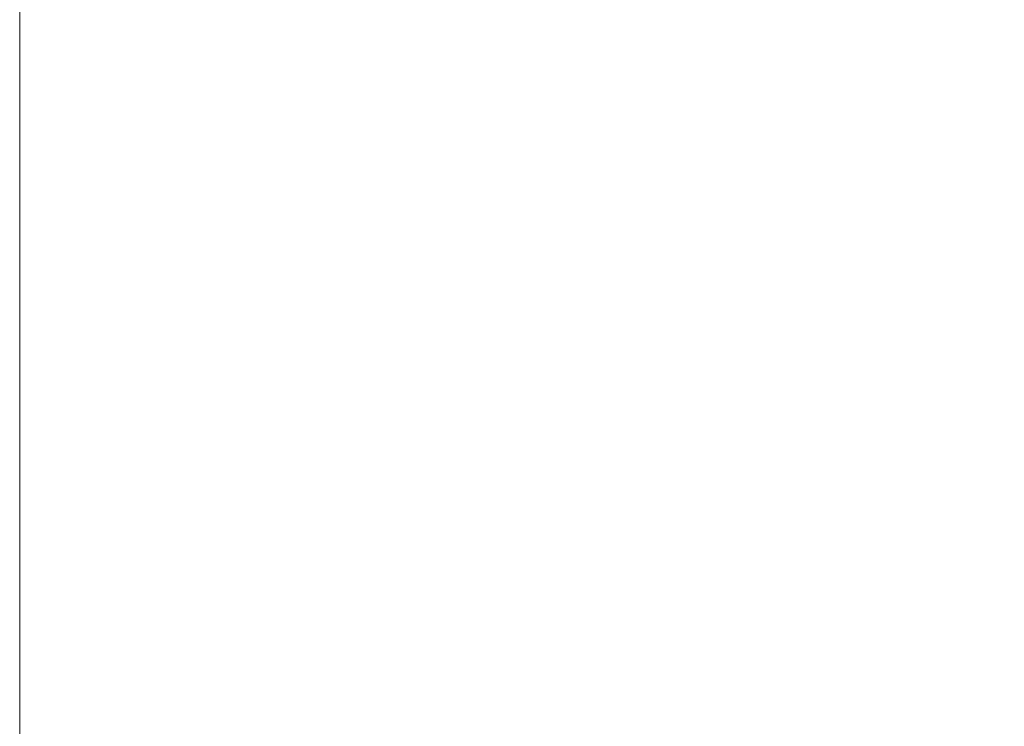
# Model space of a CAD drawing. Header units: inches. Extents: x -64 to 166, y 653 to 805.
# Tile 241 of 256: x -9.743351 to -9.742476, y 657.726598 to 657.727226. Entities that reach past the tile are written whole.
import ezdxf

# ---------------------------------------------------------------- set-up
doc = ezdxf.new("R2010")
doc.units = ezdxf.units.IN
doc.header["$MEASUREMENT"] = 0
doc.layers.add('A-FLOR-HRAL', color=1, linetype='Continuous', lineweight=9)

# ---------------------------------------------------------------- blocks, each defined once
blk = doc.blocks.new('Railing - 4_ x 4_-1398799-_3D_')
at = {"layer": 'A-FLOR-HRAL'}
mesh = blk.add_polyface(dxfattribs=at)
corners = [(2.00000006, 2.00000006, 36.53465366), (2.00000006, 2.00000006, -1.22181818), (-2.00000006, 2.00000006, -1.22181818), (-2.00000006, 2.00000006, 36.53465366)]
mesh.append_faces([[corners[k] for k in face] for face in [(2, 3, 0, 1)]])
mesh = blk.add_polyface(dxfattribs=at)
corners = [(2.00000006, 2.00000006, 36.53465366), (-2.00000006, 2.00000006, 36.53465366), (-2.00000006, -2.00000006, 36.53465366), (2.00000006, -2.00000006, 36.53465366)]
mesh.append_faces([[corners[k] for k in face] for face in [(3, 0, 1, 2)]])
mesh = blk.add_polyface(dxfattribs=at)
corners = [(-2.00000006, 2.00000006, -1.22181818), (2.00000006, 2.00000006, -1.22181818), (2.00000006, -2.00000006, 1.22181818), (-2.00000006, -2.00000006, 1.22181818)]
mesh.append_faces([[corners[k] for k in face] for face in [(0, 1, 2, 3)]])
blk = doc.blocks.new('Railing - Railing-1497174-_3D_')
at = {"rotation": 89.99999999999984}
blk.add_blockref('Railing - 4_ x 4_-1398799-_3D_', (-7.7433508, 657.72782221, 1235.06534747), dxfattribs=at)

msp = doc.modelspace()

# ---------------------------------------------------------------- block references
at = {"layer": 'A-FLOR-HRAL'}
msp.add_blockref('Railing - Railing-1497174-_3D_', (0, 0), dxfattribs=at)

doc.saveas('drawing.dxf')
